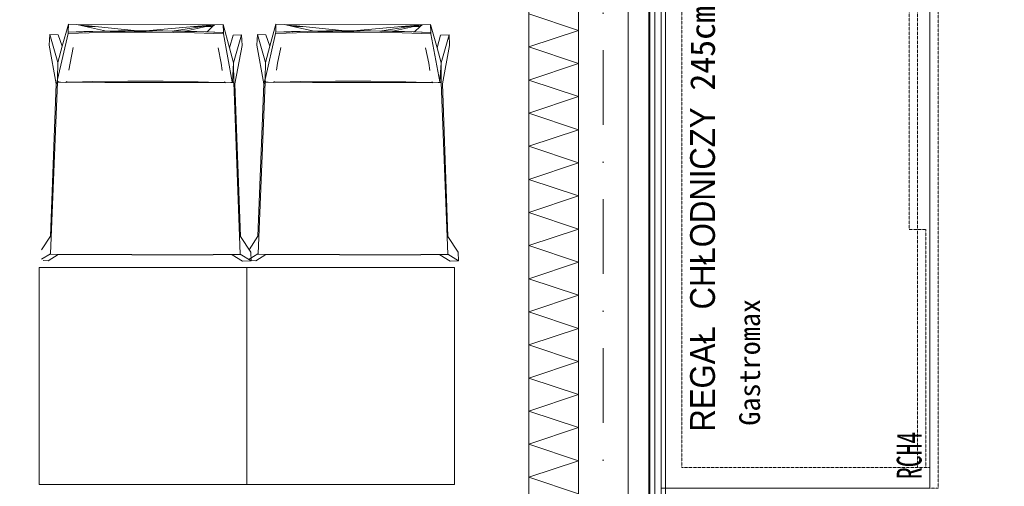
# Model space of a CAD drawing. Header units: centimetres. Extents: x -9388 to 91680, y -1419244 to 50347.
# Tile 17 of 183: x 4077 to 6459, y -705195 to -704067. Entities that reach past the tile are written whole.
import ezdxf
from ezdxf.enums import TextEntityAlignment as Align

# ---------------------------------------------------------------- set-up
doc = ezdxf.new("R2010")
doc.units = ezdxf.units.CM
for name, pattern in [('ACAD_ISO03W100', [30, 12, -18]), ('DASHED', [0.75, 0.5, -0.25]), ('Kropki i Kreski', [360, 180, -90, 0, -90])]:
    doc.linetypes.add(name, pattern=pattern)
doc.layers.add('! Strefy Powierzchnie', color=7, linetype='Continuous')
doc.layers.add('Osie', color=7, linetype='Continuous')
for name, color, linetype, lineweight in [('Osie_Nr_pióra__1', 7, 'Continuous', 13), ('Osie_Nr_pióra__4', 7, 'Continuous', 13), ('Q_podkład', 8, 'Continuous', 9), ('Rzuty - ogródek_Nr_pióra__161', 7, 'Continuous', 5), ('Wnętrze - umeblowanie_Nr_pióra__1', 7, 'Continuous', 13), ('Wnętrze - umeblowanie_Nr_pióra__161', 7, 'Continuous', 5), ('Ściany zewnętrzne_Nr_pióra__1', 7, 'Continuous', 13), ('Ściany zewnętrzne_Nr_pióra__174', 7, 'Continuous', 5), ('Ściany zewnętrzne_Nr_pióra__41', 7, 'Continuous', 15)]:
    doc.layers.add(name, color=color, linetype=linetype, lineweight=lineweight)
doc.styles.add('GENERATED_STYLE_1', font='calibri.ttf')
doc.styles.add('GENERATED_STYLE_2', font='arial.ttf')
doc.styles.add('GENERATED_STYLE_3', font='calibri.ttf')
doc.linetypes.add('Zygzak MAŁY', pattern='A,0,[1,PAB.01_RZUT PRZYZIEMIA1.Shx,S=0.873016,R=0,X=0,Y=-0.0275],-110,0', length=110)

# ---------------------------------------------------------------- blocks, each defined once
blk = doc.blocks.new('Standardowy znacznik siatki_4')
at = {"layer": 'Osie_Nr_pióra__4', "linetype": 'Kropki i Kreski'}
blk.add_line((1000, 0), (12138.2, 0), dxfattribs=at)
at = {"layer": 'Osie_Nr_pióra__1', "style": 'GENERATED_STYLE_3'}
for tag, p in [('AC_MarkerText_1_0', (-125, 5.7)), ('AC_MarkerText_1_1', (13263.2, 5.7))]:
    blk.add_attdef(tag, text='', height=100, rotation=270, dxfattribs=at).set_placement(p, align=Align.MIDDLE_CENTER)
blk = doc.blocks.new('PAB.01_RZUT PRZYZIEMIA')
at = {"layer": '! Strefy Powierzchnie', "color": 8, "linetype": 'Continuous', "lineweight": 0, "flags": 128}
blk.add_lwpolyline([(35639, -701738.6), (35639, -707859.3), (41389, -707859.3), (41389, -708139.3), (42019, -708139.3), (42019, -701822.8), (41149, -701822.8), (41149, -701738.6)], close=True, dxfattribs=at)
at = {"layer": 'Rzuty - ogródek_Nr_pióra__161', "color": 8, "linetype": 'Continuous'}
for p, q in [((34194.9, -704078.3), (34180.1, -704131.6)), ((34194.2, -704097.5), (34194.9, -704078.3)), ((34194.9, -704078.3), (34194.9, -704078.3)), ((34194.9, -704078.3), (34215.5, -704078.9)), ((34697, -704078.3), (34682.3, -704131.6)), ((34696.4, -704097.5), (34697, -704078.3)), ((34697, -704078.3), (34697, -704078.3)), ((34697, -704078.3), (34717.7, -704078.9)), ((34168.7, -704212), (34194.1, -704100.5)), ((34194.1, -704100.5), (34296.2, -704097.9)), ((34194.1, -704100.5), (34194.2, -704099)), ((34194.2, -704097.5), (34232.7, -704096.3)), ((34194.2, -704097.5), (34229, -704096.5)), ((34194.2, -704099), (34194.2, -704097.5)), ((34215.5, -704078.9), (34548.5, -704079.5)), ((34215.5, -704078.9), (34260, -704083.6)), ((34236, -704083.6), (34215.5, -704078.9)), ((34232.7, -704096.3), (34229, -704096.5)), ((34232.7, -704096.3), (34253.1, -704095.9)), ((34232.7, -704096.3), (34233.7, -704096.4)), ((34235.7, -704096.4), (34232.7, -704096.3)), ((34260, -704083.6), (34236, -704083.6)), ((34287, -704095.1), (34236, -704083.6)), ((34253.2, -704095.9), (34253.1, -704095.9)), ((34253.4, -704095.9), (34253.2, -704095.9)), ((34253.4, -704095.9), (34253.5, -704095.9)), ((34253.5, -704095.9), (34253.5, -704095.9)), ((34253.8, -704095.9), (34253.5, -704095.9)), ((34296.9, -704095.1), (34253.8, -704095.9)), ((34260, -704083.6), (34362.3, -704094.4)), ((34278.2, -704095.2), (34287, -704095.1)), ((34287.2, -704095.1), (34287, -704095.1)), ((34292.6, -704095.1), (34287.2, -704095.1)), ((34292.6, -704095.1), (34317, -704094.7)), ((34300.5, -704095), (34292.6, -704095.1)), ((34296.2, -704097.9), (34339.5, -704097.7)), ((34296.9, -704095.1), (34300.5, -704095)), ((34300.6, -704095), (34317, -704094.7)), ((34316, -704094.8), (34300.6, -704095)), ((34317, -704094.7), (34316, -704094.8)), ((34316, -704094.8), (34318, -704094.8)), ((34317, -704094.7), (34335.9, -704094.6)), ((34318, -704094.8), (34317, -704094.7)), ((34318, -704094.8), (34335.9, -704094.6)), ((34318.8, -704094.9), (34318, -704094.8)), ((34318.8, -704094.9), (34381.6, -704094.5)), ((34318.8, -704094.9), (34342.8, -704094.6)), ((34339.5, -704097.7), (34318.8, -704094.9)), ((34335.9, -704094.6), (34356.9, -704094.4)), ((34335.9, -704094.6), (34382, -704094.5)), ((34339.5, -704097.7), (34397.6, -704094.6)), ((34339.5, -704097.7), (34398.3, -704097.4)), ((34343.9, -704094.6), (34342.8, -704094.6)), ((34381.5, -704094.5), (34343.9, -704094.6)), ((34360.9, -704094.4), (34356.9, -704094.4)), ((34360.9, -704094.4), (34362.3, -704094.4)), ((34362.3, -704094.4), (34381.5, -704094.5)), ((34381.5, -704094.5), (34382, -704094.5)), ((34382, -704094.5), (34382.1, -704094.5)), ((34498.3, -704084), (34382.1, -704094.5)), ((34382.1, -704094.5), (34382.5, -704094.5)), ((34383.1, -704094.5), (34382.5, -704094.5)), ((34383.2, -704094.5), (34383.1, -704094.5)), ((34400.2, -704094.5), (34383.2, -704094.5)), ((34385.1, -704094.5), (34383.2, -704094.5)), ((34385.1, -704094.5), (34398.8, -704094.6)), ((34385.1, -704094.5), (34400.2, -704094.5)), ((34397.6, -704094.6), (34385.1, -704094.5)), ((34397.6, -704094.6), (34398.8, -704094.6)), ((34398.3, -704097.4), (34500.4, -704099)), ((34398.8, -704094.6), (34401.3, -704094.4)), ((34420, -704094.7), (34398.8, -704094.6)), ((34400.2, -704094.5), (34401.3, -704094.4)), ((34401.3, -704094.4), (34401.1, -704094.6)), ((34401.3, -704094.4), (34420, -704094.7)), ((34420, -704094.7), (34420, -704094.7)), ((34420, -704094.7), (34423.4, -704094.7)), ((34423.4, -704094.7), (34446.3, -704094.9)), ((34423.4, -704094.7), (34468.8, -704095.4)), ((34518.3, -704084.1), (34446.3, -704094.9)), ((34446.3, -704094.9), (34468.8, -704095.4)), ((34469, -704095.4), (34468.8, -704095.4)), ((34469.5, -704095.4), (34469, -704095.4)), ((34469.5, -704095.4), (34477.3, -704095.5)), ((34469.5, -704095.4), (34477, -704095.6)), ((34477, -704095.6), (34477.3, -704095.5)), ((34477, -704095.6), (34483, -704095.7)), ((34477.3, -704095.5), (34528.2, -704084.1)), ((34477.3, -704095.5), (34485.5, -704095.6)), ((34483, -704095.7), (34483.4, -704095.7)), ((34483.4, -704095.7), (34485.5, -704095.6)), ((34483.4, -704095.7), (34485.5, -704095.7)), ((34486.6, -704095.8), (34485.5, -704095.6)), ((34485.5, -704095.6), (34504.2, -704096.2)), ((34485.5, -704095.6), (34486.3, -704095.8)), ((34485.6, -704095.7), (34485.5, -704095.7)), ((34486.1, -704095.8), (34485.6, -704095.7)), ((34486.7, -704095.8), (34486.6, -704095.8)), ((34486.7, -704095.8), (34504.2, -704096.2)), ((34548.5, -704079.5), (34498.3, -704084)), ((34518.3, -704084.1), (34498.3, -704084)), ((34500.4, -704099), (34569.8, -704101.2)), ((34504.5, -704096.2), (34504.2, -704096.2)), ((34505.2, -704096.2), (34504.5, -704096.2)), ((34506, -704096.2), (34505.2, -704096.2)), ((34506, -704096.2), (34530.3, -704096.8)), ((34506, -704096.2), (34567.8, -704098.1)), ((34548.5, -704079.5), (34518.3, -704084.1)), ((34528.2, -704084.1), (34548.5, -704079.5)), ((34543.7, -704084.1), (34528.2, -704084.1)), ((34543.7, -704084.1), (34530.3, -704096.8)), ((34530.3, -704096.8), (34567.8, -704098.1)), ((34548.5, -704079.5), (34543.7, -704084.1)), ((34548.5, -704079.5), (34569.2, -704078.9)), ((34567.8, -704098.1), (34568.4, -704098.1)), ((34568.9, -704098.1), (34568.4, -704098.1)), ((34568.9, -704098.1), (34569.3, -704098.1)), ((34569.2, -704078.9), (34569.8, -704098.1)), ((34584.6, -704135.5), (34569.2, -704078.9)), ((34569.8, -704098.1), (34569.3, -704098.1)), ((34569.8, -704098.1), (34569.8, -704099.6)), ((34569.8, -704099.6), (34569.8, -704101.2)), ((34569.8, -704101.2), (34591.2, -704217.8)), ((34670.8, -704212), (34696.3, -704100.5)), ((34696.3, -704099), (34696.4, -704097.5)), ((34696.3, -704100.5), (34798.4, -704097.9)), ((34696.3, -704100.5), (34696.3, -704099)), ((34696.4, -704097.5), (34734.9, -704096.3)), ((34696.4, -704097.5), (34731.2, -704096.5)), ((34717.7, -704078.9), (35050.7, -704079.5)), ((34717.7, -704078.9), (34762.2, -704083.6)), ((34738.1, -704083.6), (34717.7, -704078.9)), ((34734.9, -704096.3), (34731.2, -704096.5)), ((34734.9, -704096.3), (34755.2, -704095.9)), ((34734.9, -704096.3), (34735.9, -704096.4)), ((34737.9, -704096.4), (34734.9, -704096.3)), ((34762.2, -704083.6), (34738.1, -704083.6)), ((34789.1, -704095.1), (34738.1, -704083.6)), ((34755.4, -704095.9), (34755.2, -704095.9)), ((34755.6, -704095.9), (34755.4, -704095.9)), ((34755.7, -704095.9), (34755.6, -704095.9)), ((34755.6, -704095.9), (34755.6, -704095.9)), ((34755.9, -704095.9), (34755.7, -704095.9)), ((34799.1, -704095.1), (34755.9, -704095.9)), ((34762.2, -704083.6), (34864.4, -704094.4)), ((34780.4, -704095.2), (34789.1, -704095.1)), ((34789.4, -704095.1), (34789.1, -704095.1)), ((34794.8, -704095.1), (34789.4, -704095.1)), ((34794.8, -704095.1), (34819.1, -704094.7)), ((34802.6, -704095), (34794.8, -704095.1)), ((34798.4, -704097.9), (34841.6, -704097.7)), ((34799.1, -704095.1), (34802.6, -704095)), ((34802.7, -704095), (34819.1, -704094.7)), ((34818.1, -704094.8), (34802.7, -704095)), ((34819.1, -704094.7), (34818.1, -704094.8)), ((34818.1, -704094.8), (34820.1, -704094.8)), ((34819.1, -704094.7), (34838, -704094.6)), ((34820.1, -704094.8), (34819.1, -704094.7)), ((34820.1, -704094.8), (34838, -704094.6)), ((34820.9, -704094.9), (34820.1, -704094.8)), ((34820.9, -704094.9), (34844.9, -704094.6)), ((34841.6, -704097.7), (34820.9, -704094.9)), ((34821, -704094.9), (34883.8, -704094.5)), ((34838, -704094.6), (34859, -704094.4)), ((34838, -704094.6), (34884.2, -704094.5)), ((34841.6, -704097.7), (34899.8, -704094.6)), ((34841.6, -704097.7), (34900.5, -704097.4)), ((34846.1, -704094.6), (34844.9, -704094.6)), ((34883.7, -704094.5), (34846.1, -704094.6)), ((34863, -704094.4), (34859, -704094.4)), ((34863, -704094.4), (34864.4, -704094.4)), ((34864.4, -704094.4), (34883.7, -704094.5)), ((34883.7, -704094.5), (34884.2, -704094.5)), ((35000.5, -704084), (34884.2, -704094.5)), ((34884.2, -704094.5), (34884.2, -704094.5)), ((34884.2, -704094.5), (34884.7, -704094.5)), ((34885.3, -704094.5), (34884.7, -704094.5)), ((34885.4, -704094.5), (34885.3, -704094.5)), ((34902.4, -704094.5), (34885.4, -704094.5)), ((34887.3, -704094.5), (34885.4, -704094.5)), ((34887.3, -704094.5), (34901, -704094.6)), ((34887.3, -704094.5), (34902.4, -704094.5)), ((34899.8, -704094.6), (34887.3, -704094.5)), ((34899.8, -704094.6), (34901, -704094.6)), ((34900.5, -704097.4), (35002.6, -704099)), ((34901, -704094.6), (34903.4, -704094.4)), ((34922.2, -704094.7), (34901, -704094.6)), ((34902.4, -704094.5), (34903.4, -704094.4)), ((34903.4, -704094.4), (34903.3, -704094.6)), ((34903.4, -704094.4), (34922.2, -704094.7)), ((34922.2, -704094.7), (34922.2, -704094.7)), ((34922.2, -704094.7), (34925.5, -704094.7)), ((34925.5, -704094.7), (34948.5, -704094.9)), ((34925.5, -704094.7), (34970.9, -704095.4)), ((35020.4, -704084.1), (34948.5, -704094.9)), ((34948.5, -704094.9), (34970.9, -704095.4)), ((34971.1, -704095.4), (34970.9, -704095.4)), ((34971.7, -704095.4), (34971.1, -704095.4)), ((34971.7, -704095.4), (34979.5, -704095.5)), ((34971.7, -704095.4), (34979.2, -704095.6)), ((34979.2, -704095.6), (34979.5, -704095.5)), ((34979.2, -704095.6), (34985.2, -704095.7)), ((34979.5, -704095.5), (35030.4, -704084.1)), ((34979.5, -704095.5), (34987.7, -704095.6)), ((34985.2, -704095.7), (34985.5, -704095.7)), ((34985.5, -704095.7), (34987.7, -704095.6)), ((34985.5, -704095.7), (34987.7, -704095.7)), ((34988.8, -704095.8), (34987.7, -704095.6)), ((34987.7, -704095.6), (35006.3, -704096.2)), ((34987.7, -704095.6), (34988.4, -704095.8)), ((34987.7, -704095.7), (34987.7, -704095.7)), ((34988.2, -704095.8), (34987.7, -704095.7)), ((34988.8, -704095.8), (34988.8, -704095.8)), ((34988.8, -704095.8), (35006.3, -704096.2)), ((35050.7, -704079.5), (35000.5, -704084)), ((35020.4, -704084.1), (35000.5, -704084)), ((35002.6, -704099), (35072, -704101.2)), ((35006.6, -704096.2), (35006.3, -704096.2)), ((35007.4, -704096.2), (35006.6, -704096.2)), ((35008.1, -704096.2), (35007.4, -704096.2)), ((35008.1, -704096.2), (35032.5, -704096.8)), ((35008.1, -704096.2), (35070, -704098.1)), ((35050.7, -704079.5), (35020.4, -704084.1)), ((35030.4, -704084.1), (35050.7, -704079.5)), ((35045.8, -704084.1), (35030.4, -704084.1)), ((35045.8, -704084.1), (35032.5, -704096.8)), ((35032.5, -704096.8), (35070, -704098.1)), ((35050.7, -704079.5), (35045.8, -704084.1)), ((35050.7, -704079.5), (35071.3, -704078.9)), ((35070, -704098.1), (35070.5, -704098.1)), ((35071.1, -704098.1), (35070.5, -704098.1)), ((35071.1, -704098.1), (35071.5, -704098.1)), ((35071.3, -704078.9), (35071.9, -704098.1)), ((35086.8, -704135.5), (35071.3, -704078.9)), ((35071.9, -704098.1), (35071.5, -704098.1)), ((35071.9, -704098.1), (35072, -704099.6)), ((35072, -704099.6), (35072, -704101.2)), ((35072, -704101.2), (35093.4, -704217.8)), ((34150, -704103.2), (34148.8, -704129)), ((34150, -704103.2), (34170.6, -704104.3)), ((34169.2, -704171.1), (34150, -704103.2)), ((34170.6, -704104.3), (34180.1, -704131.6)), ((34584.6, -704135.5), (34593.4, -704105.1)), ((34593.4, -704105.1), (34614, -704104)), ((34614, -704104), (34594.5, -704171.9)), ((34615.1, -704129.8), (34614, -704104)), ((34652.1, -704103.2), (34651, -704129)), ((34652.1, -704103.2), (34672.8, -704104.3)), ((34671.4, -704171.1), (34652.1, -704103.2)), ((34672.8, -704104.3), (34682.3, -704131.6)), ((35086.8, -704135.5), (35095.5, -704105.1)), ((35095.5, -704105.1), (35116.2, -704104)), ((35116.2, -704104), (35096.7, -704171.9)), ((35117.2, -704129.8), (35116.2, -704104)), ((34148.8, -704129), (34165.7, -704222.1)), ((34180.1, -704131.6), (34169.2, -704171.1)), ((34206.9, -704134.6), (34198.9, -704172.2)), ((34557, -704135.4), (34564.8, -704172.8)), ((34594.5, -704171.9), (34584.6, -704135.5)), ((34597.9, -704222.8), (34615.1, -704129.8)), ((34651, -704129), (34667.8, -704222.1)), ((34682.3, -704131.6), (34671.4, -704171.1)), ((34709.1, -704134.6), (34701.1, -704172.2)), ((35059.2, -704135.4), (35067, -704172.8)), ((35096.7, -704171.9), (35086.8, -704135.5)), ((35100.1, -704222.8), (35117.2, -704129.8)), ((34169.2, -704171.1), (34168.7, -704209.5)), ((34198.9, -704172.2), (34196.4, -704189.6)), ((34567, -704189.8), (34564.8, -704172.8)), ((34591.6, -704217.4), (34594.5, -704171.9)), ((34595, -704219.1), (34594.5, -704171.9)), ((34671.4, -704171.1), (34670.9, -704209.5)), ((34701.1, -704172.2), (34698.6, -704189.6)), ((35069.1, -704189.8), (35067, -704172.8)), ((35093.8, -704217.4), (35096.7, -704171.9)), ((35097.1, -704219.1), (35096.7, -704171.9)), ((34168.7, -704218.2), (34151.6, -704633.3)), ((34165.7, -704222.1), (34168.6, -704218.3)), ((34168.7, -704209.5), (34167.5, -704217.1)), ((34167.5, -704217.1), (34168.7, -704212)), ((34168.6, -704218.3), (34167.5, -704217.1)), ((34168.6, -704217.1), (34168.7, -704212)), ((34170.7, -704217.1), (34168.6, -704217.1)), ((34168.6, -704218.3), (34168.6, -704217.1)), ((34168.7, -704218.2), (34168.6, -704218.3)), ((34176, -704218.3), (34168.7, -704218.2)), ((34189.2, -704219), (34176, -704218.3)), ((34189.2, -704218.4), (34189, -704218.7)), ((34189, -704218.7), (34189.2, -704219)), ((34189.2, -704218.4), (34191.6, -704217.4)), ((34190.4, -704217.4), (34189.2, -704218.4)), ((34189.2, -704219), (34189.2, -704218.4)), ((34189.2, -704218.4), (34189.7, -704218.4)), ((34191.5, -704217.5), (34189.7, -704218.4)), ((34189.7, -704218.4), (34190.5, -704218.4)), ((34191.4, -704216.6), (34190.4, -704217.4)), ((34190.5, -704218.4), (34203.1, -704218.5)), ((34203.1, -704218.5), (34253.9, -704216.9)), ((34203.1, -704218.5), (34217.8, -704218.6)), ((34217.8, -704218.6), (34283.3, -704219)), ((34253.9, -704216.9), (34339, -704215.7)), ((34283.3, -704219), (34349, -704219.3)), ((34339, -704215.7), (34424.1, -704215.9)), ((34349, -704219.3), (34414.6, -704219.4)), ((34414.6, -704219.4), (34480.2, -704219.4)), ((34424.1, -704215.9), (34509.1, -704217.4)), ((34480.2, -704219.4), (34545.8, -704219.2)), ((34509.1, -704217.4), (34560, -704219.1)), ((34545.8, -704219.2), (34560, -704219.1)), ((34560, -704219.1), (34573.2, -704219.1)), ((34573.2, -704219.1), (34571.5, -704218.2)), ((34571.9, -704217.3), (34573, -704218.1)), ((34573, -704218.1), (34574.3, -704219.1)), ((34573.2, -704219.1), (34574.3, -704219.1)), ((34587.6, -704219), (34574.3, -704219.7)), ((34574.6, -704219.4), (34574.3, -704219.1)), ((34574.3, -704219.1), (34574.3, -704219.4)), ((34574.3, -704219.4), (34574.3, -704219.7)), ((34594.7, -704219), (34587.6, -704219)), ((34591.6, -704217.4), (34594.7, -704219)), ((34594.9, -704219), (34594.7, -704219)), ((34595, -704219.1), (34594.9, -704219)), ((34594.9, -704219), (34610.5, -704634.1)), ((34670.8, -704218.2), (34653.8, -704633.3)), ((34667.8, -704222.1), (34670.7, -704218.3)), ((34670.9, -704209.5), (34669.7, -704217.1)), ((34669.7, -704217.1), (34670.8, -704212)), ((34670.7, -704218.3), (34669.7, -704217.1)), ((34670.7, -704218.3), (34670.8, -704217.1)), ((34670.8, -704218.2), (34670.7, -704218.3)), ((34670.8, -704217.1), (34670.8, -704212)), ((34672.8, -704217.1), (34670.8, -704217.1)), ((34678.2, -704218.3), (34670.8, -704218.2)), ((34691.4, -704219), (34678.2, -704218.3)), ((34691.4, -704218.4), (34691.2, -704218.7)), ((34691.2, -704218.7), (34691.4, -704219)), ((34691.4, -704218.4), (34693.8, -704217.4)), ((34692.5, -704217.4), (34691.4, -704218.4)), ((34691.4, -704219), (34691.4, -704218.4)), ((34691.4, -704218.4), (34691.8, -704218.4)), ((34693.7, -704217.5), (34691.8, -704218.4)), ((34691.8, -704218.4), (34692.6, -704218.4)), ((34693.5, -704216.6), (34692.5, -704217.4)), ((34692.6, -704218.4), (34705.3, -704218.5)), ((34705.3, -704218.5), (34756.1, -704216.9)), ((34705.3, -704218.5), (34719.9, -704218.6)), ((34719.9, -704218.6), (34785.5, -704219)), ((34756.1, -704216.9), (34841.2, -704215.7)), ((34785.5, -704219), (34851.1, -704219.3)), ((34841.2, -704215.7), (34926.2, -704215.9)), ((34851.1, -704219.3), (34916.8, -704219.4)), ((34916.8, -704219.4), (34982.4, -704219.4)), ((34926.2, -704215.9), (35011.3, -704217.4)), ((34982.4, -704219.4), (35047.9, -704219.2)), ((35011.3, -704217.4), (35062.2, -704219.1)), ((35047.9, -704219.2), (35062.2, -704219.1)), ((35062.2, -704219.1), (35075.4, -704219.1)), ((35075.4, -704219.1), (35073.7, -704218.2)), ((35074.1, -704217.3), (35075.2, -704218.1)), ((35075.2, -704218.1), (35076.5, -704219.1)), ((35075.4, -704219.1), (35076.5, -704219.1)), ((35089.7, -704219), (35076.5, -704219.7)), ((35076.7, -704219.4), (35076.5, -704219.1)), ((35076.5, -704219.1), (35076.5, -704219.4)), ((35076.5, -704219.4), (35076.5, -704219.7)), ((35096.9, -704219), (35089.7, -704219)), ((35093.8, -704217.4), (35096.9, -704219)), ((35097.1, -704219), (35096.9, -704219)), ((35097.1, -704219.1), (35097.1, -704219)), ((35097.1, -704219), (35112.6, -704634.1)), ((34165.7, -704222.1), (34151.3, -704590.8)), ((34611, -704591.6), (34597.9, -704222.8)), ((34667.8, -704222.1), (34653.5, -704590.8)), ((35113.1, -704591.6), (35100.1, -704222.8)), ((34151.3, -704590.8), (34129.7, -704623.2)), ((34636, -704629.5), (34611, -704591.6)), ((34653.5, -704590.8), (34631.9, -704623.2)), ((35138.2, -704629.5), (35113.1, -704591.6)), ((34151.5, -704633.4), (34129.9, -704646.3)), ((34134.7, -704649.6), (34145.8, -704650.1)), ((34134.7, -704650.1), (34134.7, -704649.6)), ((34170.6, -704635.2), (34145.8, -704650.1)), ((34151.5, -704634.2), (34151.5, -704633.4)), ((34151.6, -704634), (34151.5, -704634.2)), ((34216.9, -704634.8), (34151.5, -704634.2)), ((34151.6, -704634), (34151.6, -704633.3)), ((34217, -704634.6), (34151.6, -704634)), ((34591.5, -704635.9), (34170.6, -704635.2)), ((34282.5, -704635.2), (34216.9, -704634.8)), ((34282.6, -704635), (34217, -704634.6)), ((34348.2, -704635.5), (34282.5, -704635.2)), ((34348.2, -704635.2), (34282.6, -704635)), ((34413.9, -704635.3), (34348.2, -704635.2)), ((34413.9, -704635.6), (34348.2, -704635.5)), ((34479.5, -704635.3), (34413.9, -704635.3)), ((34479.6, -704635.6), (34413.9, -704635.6)), ((34545.1, -704635.1), (34479.5, -704635.3)), ((34545.2, -704635.4), (34479.6, -704635.6)), ((34610.5, -704634.8), (34545.1, -704635.1)), ((34610.6, -704635), (34545.2, -704635.4)), ((34616.2, -704650.9), (34591.5, -704635.9)), ((34610.5, -704634.1), (34610.5, -704634.8)), ((34610.5, -704634.8), (34610.6, -704635)), ((34610.6, -704634.2), (34610.6, -704635)), ((34636.9, -704650.1), (34610.6, -704634.2)), ((34653.6, -704633.4), (34632.1, -704646.3)), ((34636.9, -704650.1), (34636, -704629.5)), ((34636.9, -704649.6), (34648, -704650.1)), ((34636.9, -704650.1), (34636.9, -704649.6)), ((34672.8, -704635.2), (34648, -704650.1)), ((34653.6, -704634.2), (34653.6, -704633.4)), ((34653.8, -704634), (34653.6, -704634.2)), ((34719.1, -704634.8), (34653.6, -704634.2)), ((34653.8, -704634), (34653.8, -704633.3)), ((34719.2, -704634.6), (34653.8, -704634)), ((35093.6, -704635.9), (34672.8, -704635.2)), ((34784.7, -704635.2), (34719.1, -704634.8)), ((34784.8, -704635), (34719.2, -704634.6)), ((34850.4, -704635.5), (34784.7, -704635.2)), ((34850.4, -704635.2), (34784.8, -704635)), ((34916, -704635.3), (34850.4, -704635.2)), ((34916.1, -704635.6), (34850.4, -704635.5)), ((34981.7, -704635.3), (34916, -704635.3)), ((34981.7, -704635.6), (34916.1, -704635.6)), ((35047.2, -704635.1), (34981.7, -704635.3)), ((35047.3, -704635.4), (34981.7, -704635.6)), ((35112.6, -704634.8), (35047.2, -704635.1)), ((35112.8, -704635), (35047.3, -704635.4)), ((35118.4, -704650.9), (35093.6, -704635.9)), ((35112.6, -704634.1), (35112.6, -704634.8)), ((35112.6, -704634.8), (35112.8, -704635)), ((35112.8, -704634.2), (35112.8, -704635)), ((35139, -704650.1), (35112.8, -704634.2)), ((35139, -704650.1), (35138.2, -704629.5)), ((34626.5, -704665.9), (34124.3, -704665.9)), ((34124.3, -705190.4), (34124.3, -704665.9)), ((34616.2, -704650.9), (34636.9, -704650.1)), ((35128.6, -704665.9), (34626.5, -704665.9)), ((34626.5, -705190.4), (34626.5, -704665.9)), ((34626.5, -705190.4), (34626.5, -704665.9)), ((35118.4, -704650.9), (35139, -704650.1)), ((35128.6, -705190.4), (35128.6, -704665.9)), ((34124.3, -705190.4), (34626.5, -705190.4)), ((34626.5, -705190.4), (35128.6, -705190.4))]:
    blk.add_line(p, q, dxfattribs=at)
at = {"layer": 'Rzuty - ogródek_Nr_pióra__161', "color": 8, "linetype": 'Continuous', "flags": 128}
blk.add_lwpolyline([(32267, -701549), (35309, -701549), (35309, -706395.5), (32267, -706395.5)], close=True, dxfattribs=at)
at = {"layer": 'Rzuty - ogródek_Nr_pióra__161', "color": 8, "linetype": 'ACAD_ISO03W100', "flags": 128}
blk.add_lwpolyline([(35309, -705879.9), (35309, -701549), (32731.1, -701549), (32731.1, -705879.9)], close=True, dxfattribs=at)
at = {"layer": 'Wnętrze - umeblowanie_Nr_pióra__1', "color": 8, "linetype": 'Zygzak MAŁY'}
blk.add_line((35601.5, -701732.8), (35601.5, -707889.3), dxfattribs=at)
at = {"layer": 'Wnętrze - umeblowanie_Nr_pióra__161', "color": 8, "linetype": 'DASHED', "flags": 128}
for points in [[(35629, -705199.6), (35629, -702749.6), (36299, -702749.6), (36299, -705199.6)], [(35679, -705149.6), (35679, -702799.6), (36279, -702799.6), (36279, -705149.6)], [(36249, -704574.6), (36249, -703974.6), (36229, -703974.6), (36229, -704574.6)], [(36269, -705149.6), (36269, -704574.6), (36249, -704574.6), (36249, -705149.6)]]:
    blk.add_lwpolyline(points, close=True, dxfattribs=at)
at = {"layer": 'Wnętrze - umeblowanie_Nr_pióra__161', "color": 8, "linetype": 'Continuous', "flags": 128}
blk.add_lwpolyline([(35629, -705199.6), (36279, -705199.6), (36279, -702749.6), (35629, -702749.6)], close=True, dxfattribs=at)
at = {"layer": 'Ściany zewnętrzne_Nr_pióra__1', "color": 8, "linetype": 'Continuous', "flags": 128}
blk.add_lwpolyline([(35629, -707869.3), (35629, -701812.8)], dxfattribs=at)
at = {"layer": 'Ściany zewnętrzne_Nr_pióra__174', "color": 8, "linetype": 'Continuous'}
for p, q in [((35429, -704093.3), (35309, -704053.3)), ((35309, -704133.3), (35429, -704093.3)), ((35429, -704173.3), (35309, -704133.3)), ((35309, -704213.3), (35429, -704173.3)), ((35429, -704253.3), (35309, -704213.3)), ((35309, -704293.3), (35429, -704253.3)), ((35429, -704333.3), (35309, -704293.3)), ((35309, -704373.3), (35429, -704333.3)), ((35429, -704413.3), (35309, -704373.3)), ((35309, -704453.3), (35429, -704413.3)), ((35429, -704493.3), (35309, -704453.3)), ((35309, -704533.3), (35429, -704493.3)), ((35429, -704573.3), (35309, -704533.3)), ((35309, -704613.3), (35429, -704573.3)), ((35429, -704653.3), (35309, -704613.3)), ((35309, -704693.3), (35429, -704653.3)), ((35429, -704733.3), (35309, -704693.3)), ((35309, -704773.3), (35429, -704733.3)), ((35429, -704813.3), (35309, -704773.3)), ((35309, -704853.3), (35429, -704813.3)), ((35429, -704893.3), (35309, -704853.3)), ((35309, -704933.3), (35429, -704893.3)), ((35429, -704973.3), (35309, -704933.3)), ((35309, -705013.3), (35429, -704973.3)), ((35429, -705053.3), (35309, -705013.3)), ((35309, -705093.3), (35429, -705053.3)), ((35429, -705133.3), (35309, -705093.3)), ((35309, -705173.3), (35429, -705133.3)), ((35429, -705213.3), (35309, -705173.3))]:
    blk.add_line(p, q, dxfattribs=at)
at = {"layer": 'Ściany zewnętrzne_Nr_pióra__41', "color": 8, "linetype": 'Continuous'}
for p, q in [((35429, -701612.8), (35429, -706036)), ((35549, -707889.3), (35549, -701755.8)), ((35599, -707889.3), (35599, -701782.8)), ((35614, -707879.3), (35614, -701797.8))]:
    blk.add_line(p, q, dxfattribs=at)
at = {"layer": 'Ściany zewnętrzne_Nr_pióra__41', "color": 8, "linetype": 'Continuous', "flags": 128}
blk.add_lwpolyline([(35309, -701492.8), (35309, -710600.3)], dxfattribs=at)
at = {"layer": 'Osie', "color": 8, "linetype": 'Continuous', "zscale": 1000, "rotation": 89.99999713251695}
blk.add_blockref('Standardowy znacznik siatki_4', (35489, -712523.4), dxfattribs=at)
at = {"layer": 'Wnętrze - umeblowanie_Nr_pióra__1', "color": 8, "linetype": 'Continuous', "rotation": 90}
for s, insert, char_height, attachment_point, style in [('\\A1;{\\fMS Gothic|b1|i0|c238|p49;REGAŁ CHŁODNICZY 245cm}', (35699, -705062.9), 60, 1, 'GENERATED_STYLE_1'), ('\\A1;{\\fMS Gothic|b0|i0|c238|p49;Gastromax}', (35817.9, -705048.5), 50, 1, 'GENERATED_STYLE_2'), ('\\A1;{\\W0.700000x;\\fMS Gothic|b0|i0|c238|p49;RCH4}', (36259.8, -705177.5), 60, 7, 'GENERATED_STYLE_2')]:
    blk.add_mtext(s, dxfattribs=dict(at, insert=insert, char_height=char_height, attachment_point=attachment_point, style=style))

msp = doc.modelspace()

# ---------------------------------------------------------------- block references
at = {"layer": 'Q_podkład'}
msp.add_blockref('PAB.01_RZUT PRZYZIEMIA', (-30000, 0), dxfattribs=at)

doc.saveas('drawing.dxf')
